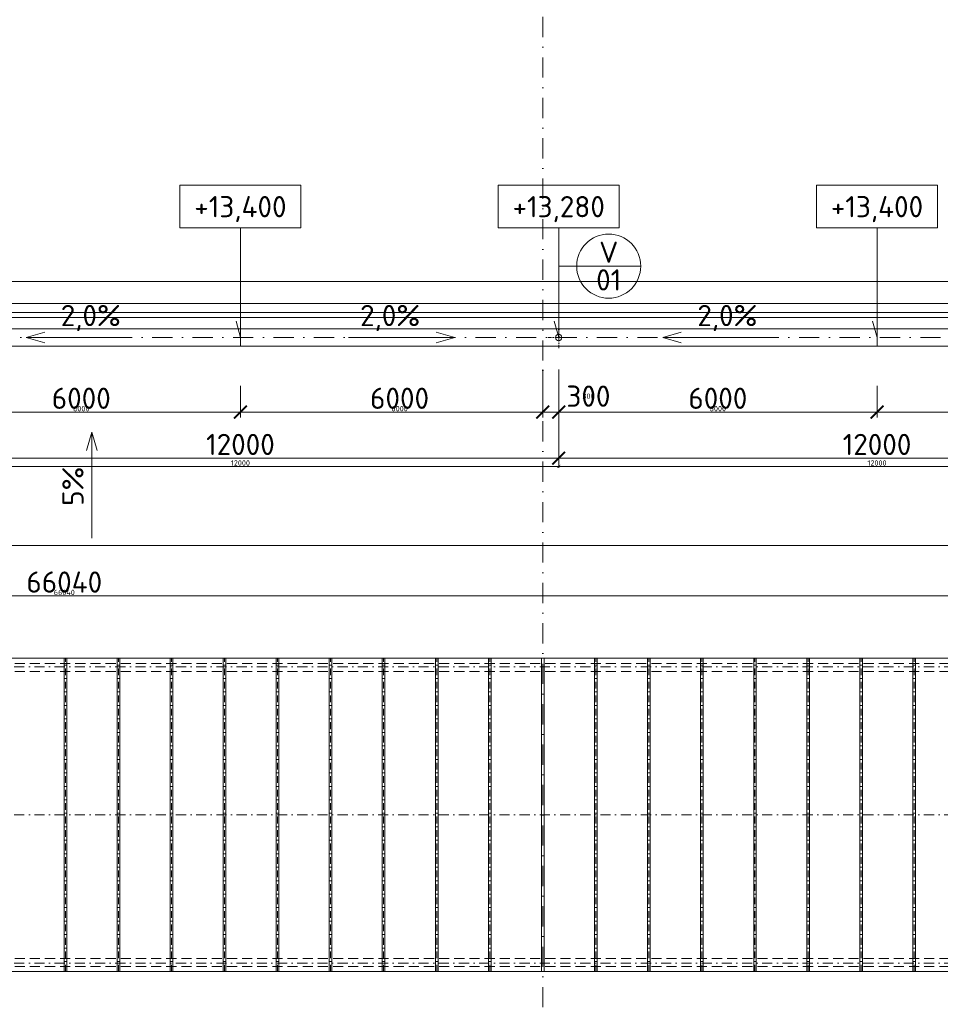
# Model space of a CAD drawing. Header units: millimetres. Extents: x -1695604 to 5289369, y -1488057 to 2187451.
# Tile 139 of 256: x 44139 to 61493, y 218729 to 237293. Entities that reach past the tile are written whole.
import ezdxf
from ezdxf.enums import TextEntityAlignment as Align

# ---------------------------------------------------------------- set-up
doc = ezdxf.new("R2010")
doc.units = ezdxf.units.MM
for name, pattern in [('CENTERX2', [101.6, 63.5, -12.7, 12.7, -12.7]), ('DASHDOT', [25.4, 12.7, -6.35, 0, -6.35]), ('ČÁRKOVANÁ', [19.05, 12.7, -6.35])]:
    doc.linetypes.add(name, pattern=pattern)
doc.layers.get('Defpoints').update_dxf_attribs({"color": 8})
for name, color, linetype, lineweight in [('A99_N_kce-pohl', 1, 'Continuous', 9), ('A99_N_koty-200', 5, 'Continuous', 5), ('A99_N_koty-200 @ 200', 5, 'Continuous', 5), ('A99_N_koty-200 @ 50 (2)', 5, 'Continuous', 5), ('A99_N_koty-vysk', 160, 'Continuous', 5), ('A99_N_znaceni 200', 5, 'Continuous', 5), ('A99_S_kce-pohl', 7, 'Continuous', 5), ('A99_S_osy', 1, 'CENTERX2', 5)]:
    doc.layers.add(name, color=color, linetype=linetype, lineweight=lineweight)
doc.styles.add('A99_kota', font='isocpeur.ttf', dxfattribs={"height": 2})
doc.styles.add('A99_popis', font='isocpeur.ttf')
doc.styles.add('ad_popis 100', font='isocpeur.ttf', dxfattribs={"height": 200})
doc.dimstyles.new('A99_kota_200 new', dxfattribs={"dimscale": 200, "dimtxt": 2, "dimasz": 1.2, "dimexe": 0.5, "dimexo": 1.5, "dimgap": 0.3, "dimtad": 1, "dimdec": 0, "dimzin": 3, "dimdsep": 46, "dimtxsty": 'A99_kota', "dimblk": 'ARCHTICK', "dimcen": 2.5, "dimazin": 2, "dimtfac": 0.75, "dimtdec": 0, "dimtmove": 2, "dimatfit": 0, "dimfxl": 0, "dimtolj": 1, "dimtzin": 0, "dimlwd": 5, "dimlwe": 5, "dimarcsym": 0})

# ---------------------------------------------------------------- blocks, each defined once
blk = doc.blocks.new('_ArchTick')
at = {"color": 0, "linetype": 'ByBlock', "const_width": 0.15}
blk.add_lwpolyline([(-0.5, -0.5), (0.5, 0.5)], dxfattribs=at)
blk = doc.blocks.new('*D4385')
at = {"layer": 'A99_N_koty-200', "color": 0, "linetype": 'Continuous', "lineweight": 5, "transparency": 16777216}
for p, q in [((11930, 226580), (11930, 227480)), ((132620, 226580), (132620, 227480)), ((11930, 227380), (132620, 227380))]:
    blk.add_line(p, q, dxfattribs=at)
at = {"layer": 'Defpoints', "color": 0, "linetype": 'Continuous', "lineweight": 18, "transparency": 16777216}
for p in [(132620, 227380), (11930, 225255), (132620, 225255)]:
    blk.add_point(p, dxfattribs=at)
at = {"layer": 'A99_N_koty-200', "color": 0, "linetype": 'Continuous', "lineweight": 5, "transparency": 16777216, "xscale": 240, "yscale": 240, "zscale": 240, "rotation": 180}
blk.add_blockref('_ArchTick', (11930, 227380), dxfattribs=at)
at = {"layer": 'A99_N_koty-200', "color": 0, "linetype": 'Continuous', "lineweight": 5, "transparency": 16777216, "xscale": 240, "yscale": 240, "zscale": 240}
blk.add_blockref('_ArchTick', (132620, 227380), dxfattribs=at)
at = {"layer": 'A99_N_koty-200', "color": 0, "linetype": 'Continuous', "transparency": 16777216, "insert": (77020, 227680), "char_height": 400, "attachment_point": 5, "style": 'A99_kota'}
blk.add_mtext('\\A1;120690', dxfattribs=at)
blk = doc.blocks.new('*D4386')
at = {"layer": 'A99_N_koty-200', "color": 0, "linetype": 'Continuous', "lineweight": 5, "transparency": 16777216}
for p, q in [((11930, 227180), (11930, 227405)), ((132620, 227180), (132620, 227405)), ((11930, 227380), (132620, 227380))]:
    blk.add_line(p, q, dxfattribs=at)
at = {"layer": 'Defpoints', "color": 0, "linetype": 'Continuous', "lineweight": 18, "transparency": 16777216}
for p in [(132620, 227380), (11930, 225255), (132620, 225255)]:
    blk.add_point(p, dxfattribs=at)
at = {"layer": 'A99_N_koty-200', "color": 0, "linetype": 'Continuous', "lineweight": 5, "transparency": 16777216, "xscale": 60, "yscale": 60, "zscale": 60, "rotation": 180}
blk.add_blockref('_ArchTick', (11930, 227380), dxfattribs=at)
at = {"layer": 'A99_N_koty-200', "color": 0, "linetype": 'Continuous', "lineweight": 5, "transparency": 16777216, "xscale": 60, "yscale": 60, "zscale": 60}
blk.add_blockref('_ArchTick', (132620, 227380), dxfattribs=at)
at = {"layer": 'A99_N_koty-200', "color": 0, "linetype": 'Continuous', "transparency": 16777216, "insert": (72275, 227445), "char_height": 100, "attachment_point": 5, "style": 'A99_kota'}
blk.add_mtext('\\A1;120690', dxfattribs=at)
blk = doc.blocks.new('*D4394')
at = {"layer": 'A99_N_koty-200', "color": 0, "linetype": 'Continuous', "lineweight": 5, "transparency": 16777216}
for p, q in [((11960, 225630), (11960, 226530)), ((78000, 225630), (78000, 226530)), ((11960, 226430), (78000, 226430))]:
    blk.add_line(p, q, dxfattribs=at)
at = {"layer": 'Defpoints', "color": 0, "linetype": 'Continuous', "lineweight": 18, "transparency": 16777216}
for p in [(78000, 226430), (11960, 225255), (78000, 225255)]:
    blk.add_point(p, dxfattribs=at)
at = {"layer": 'A99_N_koty-200', "color": 0, "linetype": 'Continuous', "lineweight": 5, "transparency": 16777216, "xscale": 240, "yscale": 240, "zscale": 240, "rotation": 180}
blk.add_blockref('_ArchTick', (11960, 226430), dxfattribs=at)
at = {"layer": 'A99_N_koty-200', "color": 0, "linetype": 'Continuous', "lineweight": 5, "transparency": 16777216, "xscale": 240, "yscale": 240, "zscale": 240}
blk.add_blockref('_ArchTick', (78000, 226430), dxfattribs=at)
at = {"layer": 'A99_N_koty-200', "color": 0, "linetype": 'Continuous', "transparency": 16777216, "insert": (44980, 226690), "char_height": 400, "attachment_point": 5, "style": 'A99_kota'}
blk.add_mtext('\\A1;66040', dxfattribs=at)
blk = doc.blocks.new('*D4395')
at = {"layer": 'A99_N_koty-200', "color": 0, "linetype": 'Continuous', "lineweight": 5, "transparency": 16777216}
for p, q in [((11960, 226230), (11960, 226455)), ((11960, 226430), (78000, 226430)), ((78000, 226230), (78000, 226455))]:
    blk.add_line(p, q, dxfattribs=at)
at = {"layer": 'Defpoints', "color": 0, "linetype": 'Continuous', "lineweight": 18, "transparency": 16777216}
for p in [(78000, 226430), (11960, 225255), (78000, 225255)]:
    blk.add_point(p, dxfattribs=at)
at = {"layer": 'A99_N_koty-200', "color": 0, "linetype": 'Continuous', "lineweight": 5, "transparency": 16777216, "xscale": 60, "yscale": 60, "zscale": 60, "rotation": 180}
blk.add_blockref('_ArchTick', (11960, 226430), dxfattribs=at)
at = {"layer": 'A99_N_koty-200', "color": 0, "linetype": 'Continuous', "lineweight": 5, "transparency": 16777216, "xscale": 60, "yscale": 60, "zscale": 60}
blk.add_blockref('_ArchTick', (78000, 226430), dxfattribs=at)
at = {"layer": 'A99_N_koty-200', "color": 0, "linetype": 'Continuous', "transparency": 16777216, "insert": (44980, 226495), "char_height": 100, "attachment_point": 5, "style": 'A99_kota'}
blk.add_mtext('\\A1;66040', dxfattribs=at)
blk = doc.blocks.new('*U66')
at = {"color": 0, "linetype": 'ByBlock'}
for p, q in [((5.7, -4), (5.7, -14.35)), ((5.7, -14.35), (5.286, -12.805))]:
    blk.add_line(p, q, dxfattribs=at)
blk.add_lwpolyline([(0, -4), (11.4, -4), (11.4, 0), (0, 0)], close=True, dxfattribs=at)
at = {"color": 0, "linetype": 'ByBlock', "style": 'A99_kota'}
for tag, p in [('VYSKA', (5.7, -2.241)), ('VYSKA_POPIS1', (5.7, -6.041)), ('VYSKA_POPIS2', (5.9, -9.541)), ('VYSKA_POPIS3', (5.9, -13.041))]:
    blk.add_attdef(tag, text='', height=2, dxfattribs=at).set_placement(p, align=Align.MIDDLE)
blk = doc.blocks.new('*D4881')
at = {"layer": 'A99_N_koty-200', "color": 0, "linetype": 'Continuous', "lineweight": 5, "transparency": 16777216}
for p, q in [((54000, 230695), (54000, 229795)), ((54300, 230695), (54300, 229795)), ((54000, 229895), (53760, 229895)), ((54000, 229895), (54300, 229895)), ((54300, 229895), (54540, 229895))]:
    blk.add_line(p, q, dxfattribs=at)
at = {"layer": 'Defpoints', "color": 0, "linetype": 'Continuous', "lineweight": 18, "transparency": 16777216}
for p in [(54300, 231300), (54000, 231180), (54300, 229895)]:
    blk.add_point(p, dxfattribs=at)
at = {"layer": 'A99_N_koty-200', "color": 0, "linetype": 'Continuous', "lineweight": 5, "transparency": 16777216, "xscale": 240, "yscale": 240, "zscale": 240}
blk.add_blockref('_ArchTick', (54000, 229895), dxfattribs=at)
at = {"layer": 'A99_N_koty-200', "color": 0, "linetype": 'Continuous', "lineweight": 5, "transparency": 16777216, "xscale": 240, "yscale": 240, "zscale": 240, "rotation": 180}
blk.add_blockref('_ArchTick', (54300, 229895), dxfattribs=at)
at = {"layer": 'A99_N_koty-200', "color": 0, "linetype": 'Continuous', "transparency": 16777216, "insert": (54860, 230195), "char_height": 400, "attachment_point": 5, "style": 'A99_kota'}
blk.add_mtext('\\A1;300', dxfattribs=at)
blk = doc.blocks.new('*D4882')
at = {"layer": 'A99_N_koty-200', "color": 0, "linetype": 'Continuous', "lineweight": 5, "transparency": 16777216}
for p, q in [((54000, 230095), (54000, 229870)), ((54300, 230095), (54300, 229870)), ((54000, 229895), (53940, 229895)), ((54000, 229895), (54300, 229895)), ((54300, 229895), (54360, 229895))]:
    blk.add_line(p, q, dxfattribs=at)
at = {"layer": 'Defpoints', "color": 0, "linetype": 'Continuous', "lineweight": 18, "transparency": 16777216}
for p in [(54300, 231300), (54000, 231180), (54300, 229895)]:
    blk.add_point(p, dxfattribs=at)
at = {"layer": 'A99_N_koty-200', "color": 0, "linetype": 'Continuous', "lineweight": 5, "transparency": 16777216, "xscale": 60, "yscale": 60, "zscale": 60}
blk.add_blockref('_ArchTick', (54000, 229895), dxfattribs=at)
at = {"layer": 'A99_N_koty-200', "color": 0, "linetype": 'Continuous', "lineweight": 5, "transparency": 16777216, "xscale": 60, "yscale": 60, "zscale": 60, "rotation": 180}
blk.add_blockref('_ArchTick', (54300, 229895), dxfattribs=at)
at = {"layer": 'A99_N_koty-200', "color": 0, "linetype": 'Continuous', "transparency": 16777216, "insert": (54860, 230195), "char_height": 100, "attachment_point": 5, "style": 'A99_kota'}
blk.add_mtext('\\A1;300', dxfattribs=at)
blk = doc.blocks.new('*D4884')
at = {"layer": 'A99_N_koty-200', "color": 0, "linetype": 'Continuous', "lineweight": 5, "transparency": 16777216}
for p, q in [((54300, 229825), (54300, 228925)), ((66300, 229825), (66300, 228925)), ((54300, 229025), (66300, 229025))]:
    blk.add_line(p, q, dxfattribs=at)
at = {"layer": 'Defpoints', "color": 0, "linetype": 'Continuous', "lineweight": 18, "transparency": 16777216}
for p in [(54300, 231300), (66300, 231300), (66300, 229025)]:
    blk.add_point(p, dxfattribs=at)
at = {"layer": 'A99_N_koty-200', "color": 0, "linetype": 'Continuous', "lineweight": 5, "transparency": 16777216, "xscale": 240, "yscale": 240, "zscale": 240, "rotation": 180}
blk.add_blockref('_ArchTick', (54300, 229025), dxfattribs=at)
at = {"layer": 'A99_N_koty-200', "color": 0, "linetype": 'Continuous', "lineweight": 5, "transparency": 16777216, "xscale": 240, "yscale": 240, "zscale": 240}
blk.add_blockref('_ArchTick', (66300, 229025), dxfattribs=at)
at = {"layer": 'A99_N_koty-200', "color": 0, "linetype": 'Continuous', "transparency": 16777216, "insert": (60300, 229285), "char_height": 400, "attachment_point": 5, "style": 'A99_kota'}
blk.add_mtext('\\A1;12000', dxfattribs=at)
blk = doc.blocks.new('*D4885')
at = {"layer": 'A99_N_koty-200', "color": 0, "linetype": 'Continuous', "lineweight": 5, "transparency": 16777216}
for p, q in [((54300, 229070), (54300, 228845)), ((66300, 229070), (66300, 228845)), ((54300, 228870), (66300, 228870))]:
    blk.add_line(p, q, dxfattribs=at)
at = {"layer": 'Defpoints', "color": 0, "linetype": 'Continuous', "lineweight": 18, "transparency": 16777216}
for p in [(54300, 231300), (66300, 231300), (66300, 228870)]:
    blk.add_point(p, dxfattribs=at)
at = {"layer": 'A99_N_koty-200', "color": 0, "linetype": 'Continuous', "lineweight": 5, "transparency": 16777216, "xscale": 60, "yscale": 60, "zscale": 60, "rotation": 180}
blk.add_blockref('_ArchTick', (54300, 228870), dxfattribs=at)
at = {"layer": 'A99_N_koty-200', "color": 0, "linetype": 'Continuous', "lineweight": 5, "transparency": 16777216, "xscale": 60, "yscale": 60, "zscale": 60}
blk.add_blockref('_ArchTick', (66300, 228870), dxfattribs=at)
at = {"layer": 'A99_N_koty-200', "color": 0, "linetype": 'Continuous', "transparency": 16777216, "insert": (60300, 228935), "char_height": 100, "attachment_point": 5, "style": 'A99_kota'}
blk.add_mtext('\\A1;12000', dxfattribs=at)
blk = doc.blocks.new('*D4887')
at = {"layer": 'A99_N_koty-200', "color": 0, "linetype": 'Continuous', "lineweight": 5, "transparency": 16777216}
for p, q in [((54300, 230390), (54300, 229795)), ((60300, 230390), (60300, 229795)), ((54300, 229895), (60300, 229895))]:
    blk.add_line(p, q, dxfattribs=at)
at = {"layer": 'Defpoints', "color": 0, "linetype": 'Continuous', "lineweight": 18, "transparency": 16777216}
for p in [(54300, 230690), (60300, 230690), (60300, 229895)]:
    blk.add_point(p, dxfattribs=at)
at = {"layer": 'A99_N_koty-200', "color": 0, "linetype": 'Continuous', "lineweight": 5, "transparency": 16777216, "xscale": 240, "yscale": 240, "zscale": 240, "rotation": 180}
blk.add_blockref('_ArchTick', (54300, 229895), dxfattribs=at)
at = {"layer": 'A99_N_koty-200', "color": 0, "linetype": 'Continuous', "lineweight": 5, "transparency": 16777216, "xscale": 240, "yscale": 240, "zscale": 240}
blk.add_blockref('_ArchTick', (60300, 229895), dxfattribs=at)
at = {"layer": 'A99_N_koty-200', "color": 0, "linetype": 'Continuous', "transparency": 16777216, "insert": (57300, 230155), "char_height": 400, "attachment_point": 5, "style": 'A99_kota'}
blk.add_mtext('\\A1;6000', dxfattribs=at)
blk = doc.blocks.new('*D4888')
at = {"layer": 'A99_N_koty-200', "color": 0, "linetype": 'Continuous', "lineweight": 5, "transparency": 16777216}
for p, q in [((54300, 230095), (54300, 229870)), ((60300, 230095), (60300, 229870)), ((54300, 229895), (60300, 229895))]:
    blk.add_line(p, q, dxfattribs=at)
at = {"layer": 'Defpoints', "color": 0, "linetype": 'Continuous', "lineweight": 18, "transparency": 16777216}
for p in [(54300, 230690), (60300, 230690), (60300, 229895)]:
    blk.add_point(p, dxfattribs=at)
at = {"layer": 'A99_N_koty-200', "color": 0, "linetype": 'Continuous', "lineweight": 5, "transparency": 16777216, "xscale": 60, "yscale": 60, "zscale": 60, "rotation": 180}
blk.add_blockref('_ArchTick', (54300, 229895), dxfattribs=at)
at = {"layer": 'A99_N_koty-200', "color": 0, "linetype": 'Continuous', "lineweight": 5, "transparency": 16777216, "xscale": 60, "yscale": 60, "zscale": 60}
blk.add_blockref('_ArchTick', (60300, 229895), dxfattribs=at)
at = {"layer": 'A99_N_koty-200', "color": 0, "linetype": 'Continuous', "transparency": 16777216, "insert": (57300, 229960), "char_height": 100, "attachment_point": 5, "style": 'A99_kota'}
blk.add_mtext('\\A1;6000', dxfattribs=at)
blk = doc.blocks.new('*D4890')
at = {"layer": 'A99_N_koty-200', "color": 0, "linetype": 'Continuous', "lineweight": 5, "transparency": 16777216}
for p, q in [((60300, 230390), (60300, 229795)), ((66300, 230390), (66300, 229795)), ((66300, 229895), (60300, 229895))]:
    blk.add_line(p, q, dxfattribs=at)
at = {"layer": 'Defpoints', "color": 0, "linetype": 'Continuous', "lineweight": 18, "transparency": 16777216}
for p in [(60300, 230690), (66300, 230690), (60300, 229895)]:
    blk.add_point(p, dxfattribs=at)
at = {"layer": 'A99_N_koty-200', "color": 0, "linetype": 'Continuous', "lineweight": 5, "transparency": 16777216, "xscale": 240, "yscale": 240, "zscale": 240, "rotation": 180}
blk.add_blockref('_ArchTick', (60300, 229895), dxfattribs=at)
at = {"layer": 'A99_N_koty-200', "color": 0, "linetype": 'Continuous', "lineweight": 5, "transparency": 16777216, "xscale": 240, "yscale": 240, "zscale": 240}
blk.add_blockref('_ArchTick', (66300, 229895), dxfattribs=at)
at = {"layer": 'A99_N_koty-200', "color": 0, "linetype": 'Continuous', "transparency": 16777216, "insert": (63300, 230155), "char_height": 400, "attachment_point": 5, "style": 'A99_kota'}
blk.add_mtext('\\A1;6000', dxfattribs=at)
blk = doc.blocks.new('*D4891')
at = {"layer": 'A99_N_koty-200', "color": 0, "linetype": 'Continuous', "lineweight": 5, "transparency": 16777216}
for p, q in [((60300, 230095), (60300, 229870)), ((66300, 230095), (66300, 229870)), ((66300, 229895), (60300, 229895))]:
    blk.add_line(p, q, dxfattribs=at)
at = {"layer": 'Defpoints', "color": 0, "linetype": 'Continuous', "lineweight": 18, "transparency": 16777216}
for p in [(60300, 230690), (66300, 230690), (60300, 229895)]:
    blk.add_point(p, dxfattribs=at)
at = {"layer": 'A99_N_koty-200', "color": 0, "linetype": 'Continuous', "lineweight": 5, "transparency": 16777216, "xscale": 60, "yscale": 60, "zscale": 60, "rotation": 180}
blk.add_blockref('_ArchTick', (60300, 229895), dxfattribs=at)
at = {"layer": 'A99_N_koty-200', "color": 0, "linetype": 'Continuous', "lineweight": 5, "transparency": 16777216, "xscale": 60, "yscale": 60, "zscale": 60}
blk.add_blockref('_ArchTick', (66300, 229895), dxfattribs=at)
at = {"layer": 'A99_N_koty-200', "color": 0, "linetype": 'Continuous', "transparency": 16777216, "insert": (63300, 229960), "char_height": 100, "attachment_point": 5, "style": 'A99_kota'}
blk.add_mtext('\\A1;6000', dxfattribs=at)
blk = doc.blocks.new('*D4956')
at = {"layer": 'A99_N_koty-200', "color": 0, "linetype": 'Continuous', "lineweight": 5, "transparency": 16777216}
for p, q in [((42300, 229825), (42300, 228925)), ((54300, 229825), (54300, 228925)), ((42300, 229025), (54300, 229025))]:
    blk.add_line(p, q, dxfattribs=at)
at = {"layer": 'Defpoints', "color": 0, "linetype": 'Continuous', "lineweight": 18, "transparency": 16777216}
for p in [(42300, 231300), (54300, 231300), (54300, 229025)]:
    blk.add_point(p, dxfattribs=at)
at = {"layer": 'A99_N_koty-200', "color": 0, "linetype": 'Continuous', "lineweight": 5, "transparency": 16777216, "xscale": 240, "yscale": 240, "zscale": 240, "rotation": 180}
blk.add_blockref('_ArchTick', (42300, 229025), dxfattribs=at)
at = {"layer": 'A99_N_koty-200', "color": 0, "linetype": 'Continuous', "lineweight": 5, "transparency": 16777216, "xscale": 240, "yscale": 240, "zscale": 240}
blk.add_blockref('_ArchTick', (54300, 229025), dxfattribs=at)
at = {"layer": 'A99_N_koty-200', "color": 0, "linetype": 'Continuous', "transparency": 16777216, "insert": (48300, 229285), "char_height": 400, "attachment_point": 5, "style": 'A99_kota'}
blk.add_mtext('\\A1;12000', dxfattribs=at)
blk = doc.blocks.new('*D4957')
at = {"layer": 'A99_N_koty-200', "color": 0, "linetype": 'Continuous', "lineweight": 5, "transparency": 16777216}
for p, q in [((42300, 229070), (42300, 228845)), ((54300, 229070), (54300, 228845)), ((42300, 228870), (54300, 228870))]:
    blk.add_line(p, q, dxfattribs=at)
at = {"layer": 'Defpoints', "color": 0, "linetype": 'Continuous', "lineweight": 18, "transparency": 16777216}
for p in [(42300, 231300), (54300, 231300), (54300, 228870)]:
    blk.add_point(p, dxfattribs=at)
at = {"layer": 'A99_N_koty-200', "color": 0, "linetype": 'Continuous', "lineweight": 5, "transparency": 16777216, "xscale": 60, "yscale": 60, "zscale": 60, "rotation": 180}
blk.add_blockref('_ArchTick', (42300, 228870), dxfattribs=at)
at = {"layer": 'A99_N_koty-200', "color": 0, "linetype": 'Continuous', "lineweight": 5, "transparency": 16777216, "xscale": 60, "yscale": 60, "zscale": 60}
blk.add_blockref('_ArchTick', (54300, 228870), dxfattribs=at)
at = {"layer": 'A99_N_koty-200', "color": 0, "linetype": 'Continuous', "transparency": 16777216, "insert": (48300, 228935), "char_height": 100, "attachment_point": 5, "style": 'A99_kota'}
blk.add_mtext('\\A1;12000', dxfattribs=at)
blk = doc.blocks.new('*D4959')
at = {"layer": 'A99_N_koty-200', "color": 0, "linetype": 'Continuous', "lineweight": 5, "transparency": 16777216}
for p, q in [((42300, 230390), (42300, 229795)), ((48300, 230390), (48300, 229795)), ((42300, 229895), (48300, 229895))]:
    blk.add_line(p, q, dxfattribs=at)
at = {"layer": 'Defpoints', "color": 0, "linetype": 'Continuous', "lineweight": 18, "transparency": 16777216}
for p in [(42300, 230690), (48300, 230690), (48300, 229895)]:
    blk.add_point(p, dxfattribs=at)
at = {"layer": 'A99_N_koty-200', "color": 0, "linetype": 'Continuous', "lineweight": 5, "transparency": 16777216, "xscale": 240, "yscale": 240, "zscale": 240, "rotation": 180}
blk.add_blockref('_ArchTick', (42300, 229895), dxfattribs=at)
at = {"layer": 'A99_N_koty-200', "color": 0, "linetype": 'Continuous', "lineweight": 5, "transparency": 16777216, "xscale": 240, "yscale": 240, "zscale": 240}
blk.add_blockref('_ArchTick', (48300, 229895), dxfattribs=at)
at = {"layer": 'A99_N_koty-200', "color": 0, "linetype": 'Continuous', "transparency": 16777216, "insert": (45300, 230155), "char_height": 400, "attachment_point": 5, "style": 'A99_kota'}
blk.add_mtext('\\A1;6000', dxfattribs=at)
blk = doc.blocks.new('*D4960')
at = {"layer": 'A99_N_koty-200', "color": 0, "linetype": 'Continuous', "lineweight": 5, "transparency": 16777216}
for p, q in [((42300, 230095), (42300, 229870)), ((48300, 230095), (48300, 229870)), ((42300, 229895), (48300, 229895))]:
    blk.add_line(p, q, dxfattribs=at)
at = {"layer": 'Defpoints', "color": 0, "linetype": 'Continuous', "lineweight": 18, "transparency": 16777216}
for p in [(42300, 230690), (48300, 230690), (48300, 229895)]:
    blk.add_point(p, dxfattribs=at)
at = {"layer": 'A99_N_koty-200', "color": 0, "linetype": 'Continuous', "lineweight": 5, "transparency": 16777216, "xscale": 60, "yscale": 60, "zscale": 60, "rotation": 180}
blk.add_blockref('_ArchTick', (42300, 229895), dxfattribs=at)
at = {"layer": 'A99_N_koty-200', "color": 0, "linetype": 'Continuous', "lineweight": 5, "transparency": 16777216, "xscale": 60, "yscale": 60, "zscale": 60}
blk.add_blockref('_ArchTick', (48300, 229895), dxfattribs=at)
at = {"layer": 'A99_N_koty-200', "color": 0, "linetype": 'Continuous', "transparency": 16777216, "insert": (45300, 229960), "char_height": 100, "attachment_point": 5, "style": 'A99_kota'}
blk.add_mtext('\\A1;6000', dxfattribs=at)
blk = doc.blocks.new('*D4962')
at = {"layer": 'A99_N_koty-200', "color": 0, "linetype": 'Continuous', "lineweight": 5, "transparency": 16777216}
for p, q in [((48300, 230390), (48300, 229795)), ((54300, 230390), (54300, 229795)), ((54300, 229895), (48300, 229895))]:
    blk.add_line(p, q, dxfattribs=at)
at = {"layer": 'Defpoints', "color": 0, "linetype": 'Continuous', "lineweight": 18, "transparency": 16777216}
for p in [(48300, 230690), (54300, 230690), (48300, 229895)]:
    blk.add_point(p, dxfattribs=at)
at = {"layer": 'A99_N_koty-200', "color": 0, "linetype": 'Continuous', "lineweight": 5, "transparency": 16777216, "xscale": 240, "yscale": 240, "zscale": 240, "rotation": 180}
blk.add_blockref('_ArchTick', (48300, 229895), dxfattribs=at)
at = {"layer": 'A99_N_koty-200', "color": 0, "linetype": 'Continuous', "lineweight": 5, "transparency": 16777216, "xscale": 240, "yscale": 240, "zscale": 240}
blk.add_blockref('_ArchTick', (54300, 229895), dxfattribs=at)
at = {"layer": 'A99_N_koty-200', "color": 0, "linetype": 'Continuous', "transparency": 16777216, "insert": (51300, 230155), "char_height": 400, "attachment_point": 5, "style": 'A99_kota'}
blk.add_mtext('\\A1;6000', dxfattribs=at)
blk = doc.blocks.new('*D4963')
at = {"layer": 'A99_N_koty-200', "color": 0, "linetype": 'Continuous', "lineweight": 5, "transparency": 16777216}
for p, q in [((48300, 230095), (48300, 229870)), ((54300, 230095), (54300, 229870)), ((54300, 229895), (48300, 229895))]:
    blk.add_line(p, q, dxfattribs=at)
at = {"layer": 'Defpoints', "color": 0, "linetype": 'Continuous', "lineweight": 18, "transparency": 16777216}
for p in [(48300, 230690), (54300, 230690), (48300, 229895)]:
    blk.add_point(p, dxfattribs=at)
at = {"layer": 'A99_N_koty-200', "color": 0, "linetype": 'Continuous', "lineweight": 5, "transparency": 16777216, "xscale": 60, "yscale": 60, "zscale": 60, "rotation": 180}
blk.add_blockref('_ArchTick', (48300, 229895), dxfattribs=at)
at = {"layer": 'A99_N_koty-200', "color": 0, "linetype": 'Continuous', "lineweight": 5, "transparency": 16777216, "xscale": 60, "yscale": 60, "zscale": 60}
blk.add_blockref('_ArchTick', (54300, 229895), dxfattribs=at)
at = {"layer": 'A99_N_koty-200', "color": 0, "linetype": 'Continuous', "transparency": 16777216, "insert": (51300, 229960), "char_height": 100, "attachment_point": 5, "style": 'A99_kota'}
blk.add_mtext('\\A1;6000', dxfattribs=at)
blk = doc.blocks.new('*U20')
at = {"color": 0, "linetype": 'ByBlock'}
blk.add_line((-3.02, 0), (3.02, 0), dxfattribs=at)
blk.add_circle((0, 0), 3.02, dxfattribs=at)
at = {"color": 0, "linetype": 'ByBlock', "style": 'A99_popis'}
for tag, p in [('KATEGORIE', (0, 1.31)), ('PRVEK', (0, -1.298))]:
    blk.add_attdef(tag, text='', height=2, dxfattribs=at).set_placement(p, align=Align.MIDDLE_CENTER)
blk = doc.blocks.new('*U5917')
at = {"layer": 'A99_N_koty-200 @ 200', "linetype": 'Continuous'}
dim = blk.add_linear_dim(base=(132620, 227380), p1=(11930, 225255), p2=(132620, 225255), dimstyle='A99_kota_200 new', override={"dimscale": 200, "dimtix": 1, "dimtofl": 1, "dimtmove": 2, "dimatfit": 0}, dxfattribs=at)
dim.commit()
dim.dimension.update_dxf_attribs({"geometry": '*D4385', "text_midpoint": (77020, 227680), "dimtype": 128})
at = {"layer": 'A99_N_koty-200 @ 50 (2)', "linetype": 'Continuous'}
dim = blk.add_linear_dim(base=(132620, 227380), p1=(11930, 225255), p2=(132620, 225255), dimstyle='A99_kota_200 new', override={"dimscale": 50, "dimtix": 1, "dimtofl": 1, "dimtmove": 2, "dimatfit": 0}, dxfattribs=at)
dim.commit()
dim.dimension.update_dxf_attribs({"geometry": '*D4386', "text_midpoint": (72275, 227445)})
blk = doc.blocks.new('*U5920')
at = {"layer": 'A99_N_koty-200 @ 200', "linetype": 'Continuous'}
dim = blk.add_linear_dim(base=(78000, 226430), p1=(11960, 225255), p2=(78000, 225255), dimstyle='A99_kota_200 new', override={"dimscale": 200, "dimtix": 1, "dimtofl": 1, "dimtmove": 2, "dimatfit": 0}, dxfattribs=at)
dim.commit()
dim.dimension.update_dxf_attribs({"geometry": '*D4394', "text_midpoint": (44980, 226690)})
at = {"layer": 'A99_N_koty-200 @ 50 (2)', "linetype": 'Continuous'}
dim = blk.add_linear_dim(base=(78000, 226430), p1=(11960, 225255), p2=(78000, 225255), dimstyle='A99_kota_200 new', override={"dimscale": 50, "dimtix": 1, "dimtofl": 1, "dimtmove": 2, "dimatfit": 0}, dxfattribs=at)
dim.commit()
dim.dimension.update_dxf_attribs({"geometry": '*D4395', "text_midpoint": (44980, 226495)})
blk = doc.blocks.new('*U6048')
at = {"layer": 'A99_N_koty-200 @ 200', "linetype": 'Continuous'}
dim = blk.add_linear_dim(base=(54300, 229895), p1=(54000, 231180), p2=(54300, 231300), dimstyle='A99_kota_200 new', override={"dimscale": 200, "dimtix": 1, "dimtofl": 1, "dimtmove": 2, "dimatfit": 0}, dxfattribs=at)
dim.commit()
dim.dimension.update_dxf_attribs({"geometry": '*D4881', "text_midpoint": (54860, 230195), "dimtype": 128})
at = {"layer": 'A99_N_koty-200 @ 50 (2)', "linetype": 'Continuous'}
dim = blk.add_linear_dim(base=(54300, 229895), p1=(54000, 231180), p2=(54300, 231300), dimstyle='A99_kota_200 new', override={"dimscale": 50, "dimtix": 1, "dimtofl": 1, "dimtmove": 2, "dimatfit": 0}, dxfattribs=at)
dim.commit()
dim.dimension.update_dxf_attribs({"geometry": '*D4882', "text_midpoint": (54860, 230195), "dimtype": 128})
blk = doc.blocks.new('*U6049')
at = {"layer": 'A99_N_koty-200 @ 200', "linetype": 'Continuous'}
dim = blk.add_linear_dim(base=(66300, 229025), p1=(54300, 231300), p2=(66300, 231300), dimstyle='A99_kota_200 new', override={"dimscale": 200, "dimtix": 1, "dimtofl": 1, "dimtmove": 2, "dimatfit": 0}, dxfattribs=at)
dim.commit()
dim.dimension.update_dxf_attribs({"geometry": '*D4884', "text_midpoint": (60300, 229285)})
at = {"layer": 'A99_N_koty-200 @ 50 (2)', "linetype": 'Continuous'}
dim = blk.add_linear_dim(base=(66300, 228870), p1=(54300, 231300), p2=(66300, 231300), dimstyle='A99_kota_200 new', override={"dimscale": 50, "dimtix": 1, "dimtofl": 1, "dimtmove": 2, "dimatfit": 0}, dxfattribs=at)
dim.commit()
dim.dimension.update_dxf_attribs({"geometry": '*D4885', "text_midpoint": (60300, 228935)})
blk = doc.blocks.new('*U6050')
at = {"layer": 'A99_N_koty-200 @ 200', "linetype": 'Continuous'}
dim = blk.add_linear_dim(base=(60300, 229895), p1=(54300, 230690), p2=(60300, 230690), dimstyle='A99_kota_200 new', override={"dimscale": 200, "dimtix": 1, "dimtofl": 1, "dimtmove": 2, "dimatfit": 0}, dxfattribs=at)
dim.commit()
dim.dimension.update_dxf_attribs({"geometry": '*D4887', "text_midpoint": (57300, 230155)})
at = {"layer": 'A99_N_koty-200 @ 50 (2)', "linetype": 'Continuous'}
dim = blk.add_linear_dim(base=(60300, 229895), p1=(54300, 230690), p2=(60300, 230690), dimstyle='A99_kota_200 new', override={"dimscale": 50, "dimtix": 1, "dimtofl": 1, "dimtmove": 2, "dimatfit": 0}, dxfattribs=at)
dim.commit()
dim.dimension.update_dxf_attribs({"geometry": '*D4888', "text_midpoint": (57300, 229960)})
blk = doc.blocks.new('*U6051')
at = {"layer": 'A99_N_koty-200 @ 200', "linetype": 'Continuous'}
dim = blk.add_linear_dim(base=(60300, 229895), p1=(66300, 230690), p2=(60300, 230690), angle=180, dimstyle='A99_kota_200 new', override={"dimscale": 200, "dimtix": 1, "dimtofl": 1, "dimtmove": 2, "dimatfit": 0}, dxfattribs=at)
dim.commit()
dim.dimension.update_dxf_attribs({"geometry": '*D4890', "text_midpoint": (63300, 230155)})
at = {"layer": 'A99_N_koty-200 @ 50 (2)', "linetype": 'Continuous'}
dim = blk.add_linear_dim(base=(60300, 229895), p1=(66300, 230690), p2=(60300, 230690), angle=180, dimstyle='A99_kota_200 new', override={"dimscale": 50, "dimtix": 1, "dimtofl": 1, "dimtmove": 2, "dimatfit": 0}, dxfattribs=at)
dim.commit()
dim.dimension.update_dxf_attribs({"geometry": '*D4891', "text_midpoint": (63300, 229960)})
blk = doc.blocks.new('*U6073')
at = {"layer": 'A99_N_koty-200 @ 200', "linetype": 'Continuous'}
dim = blk.add_linear_dim(base=(54300, 229025), p1=(42300, 231300), p2=(54300, 231300), dimstyle='A99_kota_200 new', override={"dimscale": 200, "dimtix": 1, "dimtofl": 1, "dimtmove": 2, "dimatfit": 0}, dxfattribs=at)
dim.commit()
dim.dimension.update_dxf_attribs({"geometry": '*D4956', "text_midpoint": (48300, 229285)})
at = {"layer": 'A99_N_koty-200 @ 50 (2)', "linetype": 'Continuous'}
dim = blk.add_linear_dim(base=(54300, 228870), p1=(42300, 231300), p2=(54300, 231300), dimstyle='A99_kota_200 new', override={"dimscale": 50, "dimtix": 1, "dimtofl": 1, "dimtmove": 2, "dimatfit": 0}, dxfattribs=at)
dim.commit()
dim.dimension.update_dxf_attribs({"geometry": '*D4957', "text_midpoint": (48300, 228935)})
blk = doc.blocks.new('*U6074')
at = {"layer": 'A99_N_koty-200 @ 200', "linetype": 'Continuous'}
dim = blk.add_linear_dim(base=(48300, 229895), p1=(42300, 230690), p2=(48300, 230690), dimstyle='A99_kota_200 new', override={"dimscale": 200, "dimtix": 1, "dimtofl": 1, "dimtmove": 2, "dimatfit": 0}, dxfattribs=at)
dim.commit()
dim.dimension.update_dxf_attribs({"geometry": '*D4959', "text_midpoint": (45300, 230155)})
at = {"layer": 'A99_N_koty-200 @ 50 (2)', "linetype": 'Continuous'}
dim = blk.add_linear_dim(base=(48300, 229895), p1=(42300, 230690), p2=(48300, 230690), dimstyle='A99_kota_200 new', override={"dimscale": 50, "dimtix": 1, "dimtofl": 1, "dimtmove": 2, "dimatfit": 0}, dxfattribs=at)
dim.commit()
dim.dimension.update_dxf_attribs({"geometry": '*D4960', "text_midpoint": (45300, 229960)})
blk = doc.blocks.new('*U6075')
at = {"layer": 'A99_N_koty-200 @ 200', "linetype": 'Continuous'}
dim = blk.add_linear_dim(base=(48300, 229895), p1=(54300, 230690), p2=(48300, 230690), angle=180, dimstyle='A99_kota_200 new', override={"dimscale": 200, "dimtix": 1, "dimtofl": 1, "dimtmove": 2, "dimatfit": 0}, dxfattribs=at)
dim.commit()
dim.dimension.update_dxf_attribs({"geometry": '*D4962', "text_midpoint": (51300, 230155)})
at = {"layer": 'A99_N_koty-200 @ 50 (2)', "linetype": 'Continuous'}
dim = blk.add_linear_dim(base=(48300, 229895), p1=(54300, 230690), p2=(48300, 230690), angle=180, dimstyle='A99_kota_200 new', override={"dimscale": 50, "dimtix": 1, "dimtofl": 1, "dimtmove": 2, "dimatfit": 0}, dxfattribs=at)
dim.commit()
dim.dimension.update_dxf_attribs({"geometry": '*D4963', "text_midpoint": (51300, 229960)})

msp = doc.modelspace()

# ---------------------------------------------------------------- linework, layer by layer
at = {"layer": 'A99_N_kce-pohl', "linetype": 'Continuous', "lineweight": 9}
for p, q in [((44975, 219345), (44975, 225255)), ((45025, 219345), (45025, 225255)), ((45975, 219345), (45975, 225255)), ((46025, 219345), (46025, 225255)), ((46975, 219345), (46975, 225255)), ((47025, 219345), (47025, 225255)), ((47975, 219345), (47975, 225255)), ((48025, 219345), (48025, 225255)), ((48975, 219345), (48975, 225255)), ((49025, 219345), (49025, 225255)), ((49975, 219345), (49975, 225255)), ((50025, 219345), (50025, 225255)), ((50975, 219345), (50975, 225255)), ((51025, 219345), (51025, 225255)), ((51975, 219345), (51975, 225255)), ((52025, 219345), (52025, 225255)), ((52975, 219345), (52975, 225255)), ((53025, 219345), (53025, 225255)), ((53975, 219345), (53975, 225255)), ((54025, 219345), (54025, 225255)), ((54975, 219345), (54975, 225255)), ((55025, 219345), (55025, 225255)), ((55975, 219345), (55975, 225255)), ((56025, 219345), (56025, 225255)), ((56975, 219345), (56975, 225255)), ((57025, 219345), (57025, 225255)), ((57975, 219345), (57975, 225255)), ((58025, 219345), (58025, 225255)), ((58975, 219345), (58975, 225255)), ((59025, 219345), (59025, 225255)), ((59975, 219345), (59975, 225255)), ((60025, 219345), (60025, 225255)), ((60975, 219345), (60975, 225255)), ((61025, 219345), (61025, 225255))]:
    msp.add_line(p, q, dxfattribs=at)
at = {"layer": 'A99_N_kce-pohl', "linetype": 'DASHDOT', "lineweight": 5, "ltscale": 5}
for points in [[(54300, 231100), (54300, 231500)], [(54100, 231300), (54500, 231300)]]:
    msp.add_lwpolyline(points, dxfattribs=at)
at = {"layer": 'A99_N_kce-pohl', "linetype": 'Continuous', "ltscale": 25}
msp.add_lwpolyline([(138440, 231135), (138440, 231465), (6000, 231465), (6000, 231135)], close=True, dxfattribs=at)
at = {"layer": 'A99_N_kce-pohl', "linetype": 'Continuous', "lineweight": 5}
for points in [[(48300, 231135), (48300, 231465)], [(60300, 231135), (60300, 231465)]]:
    msp.add_lwpolyline(points, dxfattribs=at)
at = {"layer": 'A99_N_kce-pohl', "linetype": 'Continuous', "lineweight": 9}
for points in [[(78525, 219345), (11930, 219345), (11930, 225255), (78525, 225255)], [(44975, 222675), (44975, 222495)], [(45025, 222675), (45025, 222495)], [(45975, 222675), (45975, 222495)], [(46025, 222675), (46025, 222495)], [(46975, 222675), (46975, 222495)], [(47025, 222675), (47025, 222495)], [(47975, 222675), (47975, 222495)], [(48025, 222675), (48025, 222495)], [(48975, 222675), (48975, 222495)], [(49025, 222675), (49025, 222495)], [(49975, 222675), (49975, 222495)], [(50025, 222675), (50025, 222495)], [(50975, 222675), (50975, 222495)], [(51025, 222675), (51025, 222495)], [(51975, 222675), (51975, 222495)], [(52025, 222675), (52025, 222495)], [(52975, 222675), (52975, 222495)], [(53025, 222675), (53025, 222495)], [(53975, 222675), (53975, 222495)], [(54025, 222675), (54025, 222495)], [(54975, 222675), (54975, 222495)], [(55025, 222675), (55025, 222495)], [(55975, 222675), (55975, 222495)], [(56025, 222675), (56025, 222495)], [(56975, 222675), (56975, 222495)], [(57025, 222675), (57025, 222495)], [(57975, 222675), (57975, 222495)], [(58025, 222675), (58025, 222495)], [(58975, 222675), (58975, 222495)], [(59025, 222675), (59025, 222495)], [(59975, 222675), (59975, 222495)], [(60025, 222675), (60025, 222495)], [(60975, 222675), (60975, 222495)], [(61025, 222675), (61025, 222495)]]:
    msp.add_lwpolyline(points, dxfattribs=at)
at = {"layer": 'A99_N_kce-pohl', "linetype": 'ČÁRKOVANÁ', "lineweight": 9, "ltscale": 15}
for points in [[(78525, 225155), (11790, 225155)], [(78525, 225005.3), (12100, 225005.3)], [(78525, 219445), (11790, 219445)], [(78525, 219594.7), (12100, 219594.7)]]:
    msp.add_lwpolyline(points, dxfattribs=at)
at = {"layer": 'A99_N_kce-pohl', "linetype": 'Continuous'}
msp.add_circle((54300, 231300), 60, dxfattribs=at)
at = {"layer": 'A99_N_koty-vysk'}
for points in [[(44260, 231300), (44610, 231400)], [(44260, 231300), (46260, 231300)], [(44260, 231300), (44610, 231200)], [(52340, 231300), (50340, 231300)], [(52340, 231300), (51990, 231400)], [(52340, 231300), (51990, 231200)], [(56260, 231300), (56610, 231400)], [(56260, 231300), (58260, 231300)], [(56260, 231300), (56610, 231200)], [(45500, 229518), (45400, 229168)], [(45500, 229518), (45500, 227518)], [(45500, 229518), (45600, 229168)]]:
    msp.add_lwpolyline(points, dxfattribs=at)
at = {"layer": 'A99_N_znaceni 200'}
msp.add_lwpolyline([(54638.5, 232646.5), (54300, 232646.5)], dxfattribs=at)
at = {"layer": 'A99_S_kce-pohl', "linetype": 'Continuous', "ltscale": 25}
for p, q in [((6000, 232355.1), (138440, 232355.1)), ((6000, 231945.1), (138440, 231945.1))]:
    msp.add_line(p, q, dxfattribs=at)
msp.add_lwpolyline([(5860, 231775), (138440, 231775), (138440, 231675), (5860, 231675)], close=True, dxfattribs=at)
at = {"layer": 'A99_S_osy', "linetype": 'DASHDOT', "lineweight": 5, "ltscale": 10}
for p, q in [((45000, 219345), (45000, 225255)), ((46000, 219345), (46000, 225255)), ((47000, 219345), (47000, 225255)), ((48000, 219345), (48000, 225255)), ((49000, 219345), (49000, 225255)), ((50000, 219345), (50000, 225255)), ((51000, 219345), (51000, 225255)), ((52000, 219345), (52000, 225255)), ((53000, 219345), (53000, 225255)), ((55000, 219345), (55000, 225255)), ((56000, 219345), (56000, 225255)), ((57000, 219345), (57000, 225255)), ((58000, 219345), (58000, 225255)), ((59000, 219345), (59000, 225255)), ((60000, 219345), (60000, 225255)), ((61000, 219345), (61000, 225255))]:
    msp.add_line(p, q, dxfattribs=at)
at = {"layer": 'A99_S_osy', "linetype": 'DASHDOT', "lineweight": 5, "ltscale": 30}
for points in [[(54000, 250300), (54000, 146890)], [(152950, 231300), (4375, 231300)]]:
    msp.add_lwpolyline(points, dxfattribs=at)
at = {"layer": 'A99_S_osy', "linetype": 'DASHDOT', "lineweight": 5, "ltscale": 15}
for points in [[(78525, 225095), (11865, 225095)], [(78525, 222300), (11930, 222300)], [(78525, 219505), (11865, 219505)]]:
    msp.add_lwpolyline(points, dxfattribs=at)

# ---------------------------------------------------------------- block references
at = {"layer": 'A99_N_koty-200', "color": 3, "linetype": 'Continuous', "lineweight": 18}
for name in ['*U6073', '*U6048', '*U6049', '*U6074', '*U6075', '*U6050', '*U6051', '*U5917', '*U5920']:
    msp.add_blockref(name, (0, 0), dxfattribs=at)
at = {"layer": 'A99_N_koty-vysk', "xscale": 200, "yscale": 200, "zscale": 200}
for p, values in [((47160, 234170), {'VYSKA': '+13,400'}), ((53160, 234170), {'VYSKA': '+13,280'}), ((59160, 234170), {'VYSKA': '+13,400'})]:
    msp.add_blockref('*U66', p, dxfattribs=at).add_auto_attribs(values)
at = {"layer": 'A99_N_znaceni 200', "xscale": 200, "yscale": 200, "zscale": 200}
msp.add_blockref('*U20', (55242.5, 232646.5), dxfattribs=at).add_auto_attribs({'KATEGORIE': 'V', 'PRVEK': '01'})

# ---------------------------------------------------------------- texts
at = {"layer": 'A99_N_koty-vysk', "char_height": 400, "style": 'ad_popis 100'}
for insert, attachment_point in [((44913, 231915), 1), ((51687, 231915), 3), ((56913, 231915), 1)]:
    msp.add_mtext_dynamic_manual_height_columns('2,0%', width=673.852, gutter_width=2000, heights=[0], dxfattribs=dict(at, insert=insert, attachment_point=attachment_point))
at = {"layer": 'A99_N_koty-vysk', "insert": (44942.7, 228865), "char_height": 400, "attachment_point": 3, "rotation": 90, "style": 'ad_popis 100'}
msp.add_mtext_dynamic_manual_height_columns('5%', width=140, gutter_width=2000, heights=[0], dxfattribs=at)

doc.saveas('drawing.dxf')
